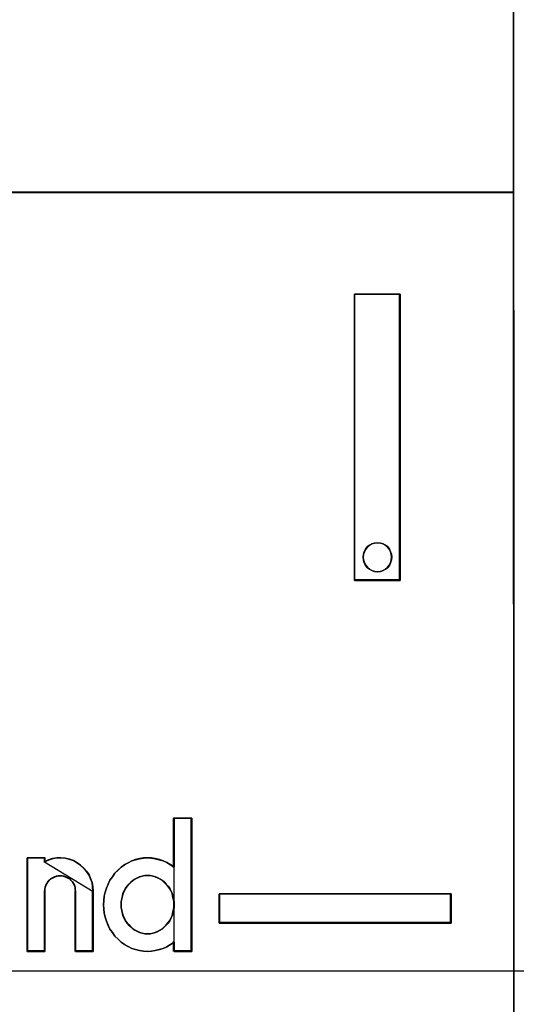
# Model space of a CAD drawing. Header units: millimetres. Extents: x 203 to 3426, y 719 to 2381.
# Tile 168 of 185: x 3381.329 to 3382.228, y 2289.482 to 2291.267. Entities that reach past the tile are written whole.
import ezdxf

# ---------------------------------------------------------------- set-up
doc = ezdxf.new("R2010")
doc.units = ezdxf.units.MM
doc.layers.add('45', color=7, linetype='Continuous')
doc.layers.add('E_Legrand_obudowy', color=7, linetype='Continuous')

# ---------------------------------------------------------------- blocks, each defined once
blk = doc.blocks.new('XL3 160 wnękowa 6x24M')
at = {"layer": 'E_Legrand_obudowy'}
blk.add_lwpolyline([(-215.641, -325.091), (215.545, -325.091), (215.545, -370.033), (-215.641, -370.033), (-215.641, -325.091)], dxfattribs=at)
blk = doc.blocks.new('ON300 T1+T2 - 4P')
at = {"layer": '45', "color": 59}
blk.add_lwpolyline([(53.961985, 22.921421), (53.98886, -41.901384), (53.961985, 22.921421)], close=True, dxfattribs=at)
at = {"layer": '45', "color": 7}
for points in [[(51.839966, -3.891521), (51.839966, -2.582339), (41.221478, -2.582339), (40.232953, -2.582339), (38.212453, -2.582339), (38.212453, -3.891521), (36.056167, -3.891521), (36.061598, -7.439514), (53.974527, -7.439514), (53.974527, -3.908023), (53.974527, -3.891521), (51.839966, -3.891521)], [(35.964792, -7.434125), (53.97811, -7.434125), (35.964792, -7.434125)], [(51.192084, -14.231295), (51.192084, -9.221436), (51.991163, -9.221436), (51.991163, -14.231295), (51.192084, -14.231295)], [(51.192084, -14.231295), (51.192084, -9.221436), (51.192084, -14.231295)], [(51.192084, -9.221436), (51.991163, -9.221436), (51.192084, -9.221436)], [(51.991163, -9.221436), (51.192084, -9.221436), (51.192084, -14.231295), (51.991163, -14.231295), (51.991163, -9.221436)], [(51.980413, -14.231295), (51.980413, -9.221436), (51.980413, -14.231295)], [(51.844247, -13.824327), (51.838694, -13.773872), (51.822038, -13.729024), (51.799829, -13.684176), (51.772068, -13.644934), (51.733203, -13.616904), (51.688786, -13.588874), (51.644369, -13.577662), (51.594399, -13.572056), (51.538877, -13.577662), (51.49446, -13.588874), (51.450043, -13.616904), (51.411178, -13.644934), (51.383417, -13.684176), (51.361208, -13.729024), (51.344552, -13.773872), (51.338999, -13.824327), (51.344552, -13.874781), (51.361208, -13.925235), (51.383417, -13.970083), (51.411178, -14.003719), (51.450043, -14.037355), (51.49446, -14.059779), (51.538877, -14.076597), (51.594399, -14.082203), (51.644369, -14.076597), (51.688786, -14.059779), (51.733203, -14.037355), (51.772068, -14.003719), (51.799829, -13.970083), (51.822038, -13.925235), (51.838694, -13.874781), (51.844247, -13.824327)], [(51.594399, -13.572056), (51.644369, -13.577662), (51.688786, -13.588874), (51.733203, -13.616904), (51.772068, -13.644934), (51.799829, -13.684176), (51.822038, -13.729024), (51.838694, -13.773872), (51.844247, -13.824327), (51.838694, -13.874781), (51.822038, -13.925235), (51.799829, -13.970083), (51.772068, -14.003719), (51.733203, -14.037355), (51.688786, -14.059779), (51.644369, -14.076597), (51.594399, -14.082203), (51.538877, -14.076597), (51.49446, -14.059779), (51.450043, -14.037355), (51.411178, -14.003719), (51.383417, -13.970083), (51.361208, -13.925235), (51.344552, -13.874781), (51.338999, -13.824327), (51.344552, -13.773872), (51.361208, -13.729024), (51.383417, -13.684176), (51.411178, -13.644934), (51.450043, -13.616904), (51.49446, -13.588874), (51.538877, -13.577662), (51.594399, -13.572056)], [(51.844247, -13.824327), (51.838694, -13.773872), (51.822038, -13.729024), (51.799829, -13.684176), (51.772068, -13.644934), (51.733203, -13.616904), (51.688786, -13.588874), (51.644369, -13.577662), (51.594399, -13.572056), (51.538877, -13.577662), (51.49446, -13.588874), (51.450043, -13.616904), (51.411178, -13.644934), (51.383417, -13.684176), (51.361208, -13.729024), (51.344552, -13.773872), (51.338999, -13.824327), (51.344552, -13.874781), (51.361208, -13.925235), (51.383417, -13.970083), (51.411178, -14.003719), (51.450043, -14.037355), (51.49446, -14.059779), (51.538877, -14.076597), (51.594399, -14.082203), (51.644369, -14.076597), (51.688786, -14.059779), (51.733203, -14.037355), (51.772068, -14.003719), (51.799829, -13.970083), (51.822038, -13.925235), (51.838694, -13.874781), (51.844247, -13.824327)], [(51.192084, -14.220518), (51.991163, -14.220518), (51.192084, -14.220518)], [(46.995954, -19.361935), (47.050653, -19.306688), (47.105352, -19.256965), (47.165522, -19.212767), (47.225691, -19.179618), (47.29133, -19.14647), (47.356969, -19.12437), (47.428079, -19.107796), (47.493718, -19.096747), (47.564827, -19.091222), (47.635936, -19.096747), (47.701575, -19.107796), (47.772684, -19.12437), (47.838324, -19.14647), (47.903963, -19.174093), (47.969602, -19.212767), (48.029771, -19.256965), (48.029771, -18.395101), (48.341558, -18.395101), (48.341558, -20.732078), (48.029771, -20.732078), (48.029771, -20.566335), (47.969602, -20.610533), (47.903963, -20.649206), (47.838324, -20.67683), (47.772684, -20.698929), (47.701575, -20.715503), (47.635936, -20.726553), (47.564827, -20.732078), (47.493718, -20.726553), (47.428079, -20.715503), (47.356969, -20.698929), (47.29133, -20.67683), (47.225691, -20.643681), (47.165522, -20.610533), (47.105352, -20.566335), (47.050653, -20.516612), (46.995954, -20.461364), (46.952194, -20.400592), (46.908435, -20.339819), (46.875615, -20.273522), (46.848265, -20.2017), (46.826386, -20.129878), (46.809976, -20.058056), (46.799036, -19.986234), (46.793566, -19.914412), (46.799036, -19.837065), (46.809976, -19.765243), (46.826386, -19.693421), (46.848265, -19.6216), (46.875615, -19.549778), (46.908435, -19.48348), (46.952194, -19.422708), (46.995954, -19.361935)], [(46.995954, -19.361935), (46.952194, -19.422708), (46.908435, -19.48348), (46.875615, -19.549778), (46.848265, -19.6216), (46.826386, -19.693421), (46.809976, -19.765243), (46.799036, -19.837065), (46.793566, -19.914412), (46.799036, -19.986234), (46.809976, -20.058056), (46.826386, -20.129878), (46.848265, -20.2017), (46.875615, -20.273522), (46.908435, -20.339819), (46.952194, -20.400592), (46.995954, -20.461364), (47.050653, -20.516612), (47.105352, -20.566335), (47.165522, -20.610533), (47.225691, -20.643681), (47.29133, -20.67683), (47.356969, -20.698929), (47.428079, -20.715503), (47.493718, -20.726553), (47.564827, -20.732078), (47.635936, -20.726553), (47.701575, -20.715503), (47.772684, -20.698929), (47.838324, -20.67683), (47.903963, -20.649206), (47.969602, -20.610533), (48.029771, -20.566335), (48.029771, -20.732078), (48.341558, -20.732078), (48.341558, -18.395101), (48.029771, -18.395101), (48.029771, -19.256965), (47.969602, -19.212767), (47.903963, -19.174093), (47.838324, -19.14647), (47.772684, -19.12437), (47.701575, -19.107796), (47.635936, -19.096747), (47.564827, -19.091222), (47.493718, -19.096747), (47.428079, -19.107796), (47.356969, -19.12437), (47.29133, -19.14647), (47.225691, -19.179618), (47.165522, -19.212767), (47.105352, -19.256965), (47.050653, -19.306688), (46.995954, -19.361935)], [(48.020851, -18.395101), (48.020851, -19.264507), (48.020851, -18.395101)], [(48.020851, -18.395101), (48.341558, -18.395101), (48.020851, -18.395101)], [(48.330808, -18.395101), (48.330808, -20.732078), (48.330808, -18.395101)], [(45.458782, -20.732078), (45.458782, -19.08847), (45.765486, -19.08847), (45.765486, -19.160413), (45.836686, -19.127208), (45.907885, -19.105072), (45.979084, -19.094004), (46.050283, -19.094004), (46.126959, -19.099538), (46.198159, -19.11614), (46.269358, -19.138276), (46.33508, -19.177015), (46.395326, -19.221287), (46.450094, -19.271093), (46.499386, -19.326433), (46.543201, -19.387308), (46.570586, -19.453716), (46.59797, -19.525659), (46.608924, -19.597601), (46.6144, -19.675078), (46.6144, -20.732078), (46.307696, -20.732078), (46.307696, -19.675078), (46.302219, -19.641873), (46.296742, -19.603135), (46.285789, -19.569931), (46.269358, -19.542261), (46.252927, -19.509057), (46.225543, -19.481386), (46.203636, -19.45925), (46.170774, -19.442648), (46.137913, -19.426046), (46.105052, -19.414978), (46.072191, -19.40391), (46.033853, -19.40391), (46.000992, -19.40391), (45.96813, -19.414978), (45.935269, -19.426046), (45.902408, -19.442648), (45.869547, -19.45925), (45.842162, -19.481386), (45.820255, -19.509057), (45.803824, -19.542261), (45.787394, -19.569931), (45.77644, -19.603135), (45.765486, -19.641873), (45.765486, -19.675078), (45.765486, -20.732078), (45.458782, -20.732078)], [(45.458782, -19.08847), (45.458782, -20.732078), (45.458782, -19.08847)], [(45.458782, -19.08847), (45.772322, -19.08847), (45.458782, -19.08847)], [(45.458782, -19.08847), (45.458782, -20.732078), (45.765486, -20.732078), (45.765486, -19.675078), (45.765486, -19.641873), (45.77644, -19.603135), (45.787394, -19.569931), (45.803824, -19.542261), (45.820255, -19.509057), (45.842162, -19.481386), (45.869547, -19.45925), (45.902408, -19.442648), (45.935269, -19.426046), (45.96813, -19.414978), (46.000992, -19.40391), (46.033853, -19.40391), (46.072191, -19.40391), (46.105052, -19.414978), (46.137913, -19.426046), (46.170774, -19.442648), (46.203636, -19.45925), (46.225543, -19.481386), (46.252927, -19.509057), (46.269358, -19.542261), (46.285789, -19.569931), (46.296742, -19.603135), (46.302219, -19.641873), (46.307696, -19.675078), (46.307696, -20.732078), (46.6144, -20.732078), (46.6144, -19.675078), (46.608924, -19.597601), (46.59797, -19.525659), (46.570586, -19.453716), (46.543201, -19.387308), (46.499386, -19.326433), (46.450094, -19.271093), (46.395326, -19.221287), (46.33508, -19.177015), (46.269358, -19.138276), (46.198159, -19.11614), (46.126959, -19.099538), (46.050283, -19.094004), (45.979084, -19.094004), (45.907885, -19.105072), (45.836686, -19.127208), (45.765486, -19.160413), (45.765486, -19.08847), (45.458782, -19.08847)], [(45.462365, -19.092063), (45.462365, -20.728485), (45.767168, -20.728485), (45.767168, -19.676106), (45.767168, -19.643047), (45.778053, -19.604478), (45.788939, -19.571419), (45.805268, -19.54387), (45.821597, -19.510811), (45.843368, -19.483261), (45.870583, -19.461222), (45.90324, -19.444692), (45.935897, -19.428163), (45.968555, -19.417143), (46.001212, -19.406124), (46.03387, -19.406124), (46.07197, -19.406124), (46.104627, -19.417143), (46.137285, -19.428163), (46.169942, -19.444692), (46.2026, -19.461222), (46.224371, -19.483261), (46.251586, -19.510811), (46.267914, -19.54387), (46.284243, -19.571419), (46.295129, -19.604478), (46.300572, -19.643047), (46.306015, -19.676106), (46.306015, -20.728485), (46.610817, -20.728485), (46.610817, -19.676106), (46.605374, -19.598968), (46.594488, -19.52734), (46.567274, -19.455712), (46.540059, -19.389594), (46.496516, -19.328986), (46.44753, -19.273887), (46.393101, -19.224299), (46.333229, -19.18022), (46.267914, -19.141651), (46.197157, -19.119612), (46.126399, -19.103082), (46.050198, -19.097573), (45.979441, -19.097573), (45.908683, -19.108592), (45.837925, -19.130632), (45.767168, -19.163691), (45.767168, -19.092063), (45.462365, -19.092063)], [(45.761572, -19.08847), (45.761572, -19.1711), (45.761572, -19.08847)], [(46.6144, -19.681247), (46.608898, -19.602928), (46.597894, -19.530204), (46.570383, -19.45748), (46.542873, -19.39035), (46.498856, -19.328814), (46.449337, -19.272872), (46.394316, -19.222525), (46.333792, -19.177772), (46.267767, -19.138612), (46.196239, -19.116236), (46.124712, -19.099453), (46.047682, -19.093859), (45.976154, -19.093859), (45.904627, -19.105047), (45.833099, -19.127424), (45.761572, -19.160989), (46.6144, -19.681247)], [(48.031601, -19.254491), (47.971343, -19.210219), (47.905606, -19.171481), (47.83987, -19.14381), (47.774134, -19.121674), (47.702919, -19.105072), (47.637183, -19.094004), (47.565968, -19.08847), (47.494754, -19.094004), (47.429018, -19.105072), (47.357803, -19.121674), (47.292067, -19.14381), (47.226331, -19.177015), (47.166072, -19.210219), (47.105814, -19.254491), (47.051034, -19.304297), (46.996253, -19.359638), (46.952429, -19.420512), (46.908605, -19.481386), (46.875737, -19.547795), (46.848346, -19.619737), (46.826434, -19.69168), (46.81, -19.763622), (46.799044, -19.835564), (46.793566, -19.913041), (46.799044, -19.984983), (46.81, -20.056926), (46.826434, -20.128868), (46.848346, -20.200811), (46.875737, -20.272753), (46.908605, -20.339161), (46.952429, -20.400036), (46.996253, -20.46091), (47.051034, -20.51625), (47.105814, -20.566057), (47.166072, -20.610329), (47.226331, -20.643533), (47.292067, -20.676737), (47.357803, -20.698874), (47.429018, -20.715476), (47.494754, -20.726544), (47.565968, -20.732078), (47.637183, -20.726544), (47.702919, -20.715476), (47.774134, -20.698874), (47.83987, -20.676737), (47.905606, -20.649067), (47.971343, -20.610329), (48.031601, -20.566057), (48.031601, -19.254491)], [(47.570308, -20.419523), (47.61424, -20.419523), (47.663665, -20.408392), (47.707597, -20.397261), (47.746038, -20.380564), (47.789971, -20.358302), (47.828412, -20.336039), (47.861362, -20.302646), (47.894311, -20.269253), (47.927261, -20.235859), (47.954719, -20.1969), (47.976685, -20.152376), (47.998651, -20.107851), (48.009635, -20.063327), (48.020618, -20.013237), (48.031601, -19.963147), (48.031601, -19.913057), (48.031601, -19.857401), (48.020618, -19.807311), (48.009635, -19.757221), (47.998651, -19.712696), (47.976685, -19.668172), (47.954719, -19.623647), (47.927261, -19.584689), (47.894311, -19.551295), (47.861362, -19.517902), (47.828412, -19.490074), (47.789971, -19.462246), (47.746038, -19.439984), (47.707597, -19.423287), (47.663665, -19.412156), (47.61424, -19.401025), (47.570308, -19.401025), (47.520883, -19.401025), (47.471459, -19.412156), (47.427526, -19.423287), (47.389085, -19.439984), (47.345153, -19.462246), (47.306711, -19.490074), (47.273762, -19.517902), (47.240812, -19.551295), (47.207863, -19.584689), (47.180405, -19.623647), (47.158439, -19.668172), (47.136472, -19.712696), (47.125489, -19.757221), (47.114506, -19.807311), (47.103523, -19.857401), (47.103523, -19.913057), (47.103523, -19.963147), (47.114506, -20.013237), (47.125489, -20.063327), (47.136472, -20.107851), (47.158439, -20.152376), (47.180405, -20.1969), (47.207863, -20.235859), (47.240812, -20.269253), (47.273762, -20.302646), (47.306711, -20.336039), (47.345153, -20.358302), (47.389085, -20.380564), (47.427526, -20.397261), (47.471459, -20.408392), (47.520883, -20.419523), (47.570308, -20.419523)], [(47.570308, -19.401025), (47.61424, -19.401025), (47.663665, -19.412156), (47.707597, -19.423287), (47.746038, -19.439984), (47.789971, -19.462246), (47.828412, -19.490074), (47.861362, -19.517902), (47.894311, -19.551295), (47.927261, -19.584689), (47.954719, -19.623647), (47.976685, -19.668172), (47.998651, -19.712696), (48.009635, -19.757221), (48.020618, -19.807311), (48.031601, -19.857401), (48.031601, -19.913057), (48.031601, -19.963147), (48.020618, -20.013237), (48.009635, -20.063327), (47.998651, -20.107851), (47.976685, -20.152376), (47.954719, -20.1969), (47.927261, -20.235859), (47.894311, -20.269253), (47.861362, -20.302646), (47.828412, -20.336039), (47.789971, -20.358302), (47.746038, -20.380564), (47.707597, -20.397261), (47.663665, -20.408392), (47.61424, -20.419523), (47.570308, -20.419523), (47.520883, -20.419523), (47.471459, -20.408392), (47.427526, -20.397261), (47.389085, -20.380564), (47.345153, -20.358302), (47.306711, -20.336039), (47.273762, -20.302646), (47.240812, -20.269253), (47.207863, -20.235859), (47.180405, -20.1969), (47.158439, -20.152376), (47.136472, -20.107851), (47.125489, -20.063327), (47.114506, -20.013237), (47.103523, -19.963147), (47.103523, -19.913057), (47.103523, -19.857401), (47.114506, -19.807311), (47.125489, -19.757221), (47.136472, -19.712696), (47.158439, -19.668172), (47.180405, -19.623647), (47.207863, -19.584689), (47.240812, -19.551295), (47.273762, -19.517902), (47.306711, -19.490074), (47.345153, -19.462246), (47.389085, -19.439984), (47.427526, -19.423287), (47.471459, -19.412156), (47.520883, -19.401025), (47.570308, -19.401025)], [(48.031601, -19.913057), (48.031601, -19.857401), (48.020618, -19.807311), (48.009635, -19.757221), (47.998651, -19.712696), (47.976685, -19.668172), (47.954719, -19.623647), (47.927261, -19.584689), (47.894311, -19.551295), (47.861362, -19.517902), (47.828412, -19.490074), (47.789971, -19.462246), (47.746038, -19.439984), (47.707597, -19.423287), (47.663665, -19.412156), (47.61424, -19.401025), (47.570308, -19.401025), (47.520883, -19.401025), (47.471459, -19.412156), (47.427526, -19.423287), (47.389085, -19.439984), (47.345153, -19.462246), (47.306711, -19.490074), (47.273762, -19.517902), (47.240812, -19.551295), (47.207863, -19.584689), (47.180405, -19.623647), (47.158439, -19.668172), (47.136472, -19.712696), (47.125489, -19.757221), (47.114506, -19.807311), (47.103523, -19.857401), (47.103523, -19.913057), (47.103523, -19.963147), (47.114506, -20.013237), (47.125489, -20.063327), (47.136472, -20.107851), (47.158439, -20.152376), (47.180405, -20.1969), (47.207863, -20.235859), (47.240812, -20.269253), (47.273762, -20.302646), (47.306711, -20.336039), (47.345153, -20.358302), (47.389085, -20.380564), (47.427526, -20.397261), (47.471459, -20.408392), (47.520883, -20.419523), (47.570308, -20.419523), (47.61424, -20.419523), (47.663665, -20.408392), (47.707597, -20.397261), (47.746038, -20.380564), (47.789971, -20.358302), (47.828412, -20.336039), (47.861362, -20.302646), (47.894311, -20.269253), (47.927261, -20.235859), (47.954719, -20.1969), (47.976685, -20.152376), (47.998651, -20.107851), (48.009635, -20.063327), (48.020618, -20.013237), (48.031601, -19.963147), (48.031601, -19.913057)], [(48.028018, -19.913027), (48.028018, -19.857961), (48.017119, -19.808401), (48.006221, -19.758841), (47.995323, -19.714787), (47.973526, -19.670734), (47.951729, -19.626681), (47.924483, -19.588134), (47.891788, -19.555094), (47.859093, -19.522054), (47.826398, -19.494521), (47.788254, -19.466987), (47.74466, -19.444961), (47.706516, -19.428441), (47.662923, -19.417427), (47.61388, -19.406414), (47.570286, -19.406414), (47.521244, -19.406414), (47.472201, -19.417427), (47.428608, -19.428441), (47.390463, -19.444961), (47.34687, -19.466987), (47.308726, -19.494521), (47.276031, -19.522054), (47.243336, -19.555094), (47.210641, -19.588134), (47.183395, -19.626681), (47.161598, -19.670734), (47.139801, -19.714787), (47.128903, -19.758841), (47.118004, -19.808401), (47.107106, -19.857961), (47.107106, -19.913027), (47.107106, -19.962587), (47.118004, -20.012147), (47.128903, -20.061707), (47.139801, -20.105761), (47.161598, -20.149814), (47.183395, -20.193867), (47.210641, -20.232414), (47.243336, -20.265454), (47.276031, -20.298494), (47.308726, -20.331534), (47.34687, -20.353561), (47.390463, -20.375587), (47.428608, -20.392107), (47.472201, -20.403121), (47.521244, -20.414134), (47.570286, -20.414134), (47.61388, -20.414134), (47.662923, -20.403121), (47.706516, -20.392107), (47.74466, -20.375587), (47.788254, -20.353561), (47.826398, -20.331534), (47.859093, -20.298494), (47.891788, -20.265454), (47.924483, -20.232414), (47.951729, -20.193867), (47.973526, -20.149814), (47.995323, -20.105761), (48.006221, -20.061707), (48.017119, -20.012147), (48.028018, -19.962587), (48.028018, -19.913027)], [(45.761572, -19.670469), (45.761572, -20.732078), (45.761572, -19.670469)], [(46.299069, -19.670469), (46.299069, -20.732078), (46.299069, -19.670469)], [(46.603651, -19.670469), (46.603651, -20.732078), (46.603651, -19.670469)], [(48.81993, -19.720765), (52.881616, -19.720765), (52.881616, -20.232708), (48.81993, -20.232708), (48.81993, -19.720765)], [(48.81993, -19.720765), (52.881616, -19.720765), (48.81993, -19.720765)], [(48.81993, -19.720765), (48.81993, -20.232708), (48.81993, -19.720765)], [(52.876241, -19.724358), (48.823513, -19.724358), (48.823513, -20.22732), (52.876241, -20.22732), (52.876241, -19.724358)], [(52.870866, -20.232708), (52.870866, -19.720765), (52.870866, -20.232708)], [(48.81993, -20.221931), (52.881616, -20.221931), (48.81993, -20.221931)], [(48.020851, -20.556041), (48.020851, -20.732078), (48.020851, -20.556041)], [(45.458782, -20.7213), (45.772322, -20.7213), (45.458782, -20.7213)], [(46.299069, -20.7213), (46.6144, -20.7213), (46.299069, -20.7213)], [(48.020851, -20.7213), (48.341558, -20.7213), (48.020851, -20.7213)]]:
    blk.add_lwpolyline(points, close=True, dxfattribs=at)
blk.add_lwpolyline([(71.969869, -21.886793), (71.964435, -7.445503), (71.964435, -3.902573), (69.83978, -3.902573), (69.83978, -2.587728), (69.83978, -2.587728), (59.216507, -2.587728), (58.227537, -2.587728), (56.206126, -2.587728), (56.206126, -3.902573), (53.96736, -3.902573), (53.96736, -7.4345), (53.972794, -21.870289)], dxfattribs=at)
at = {"layer": '45', "color": 240}
for points in [[(51.838872, -13.824366), (51.833438, -13.774623), (51.817136, -13.730406), (51.795399, -13.68619), (51.768229, -13.6475), (51.730191, -13.619865), (51.686719, -13.59223), (51.643246, -13.581176), (51.59434, -13.575649), (51.54, -13.581176), (51.496527, -13.59223), (51.453055, -13.619865), (51.415017, -13.6475), (51.387847, -13.68619), (51.366111, -13.730406), (51.349808, -13.774623), (51.344374, -13.824366), (51.349808, -13.874109), (51.366111, -13.923853), (51.387847, -13.968069), (51.415017, -14.001232), (51.453055, -14.034394), (51.496527, -14.056502), (51.54, -14.073083), (51.59434, -14.07861), (51.643246, -14.073083), (51.686719, -14.056502), (51.730191, -14.034394), (51.768229, -14.001232), (51.795399, -13.968069), (51.817136, -13.923853), (51.833438, -13.874109), (51.838872, -13.824366)], [(52.881616, -19.720765), (48.81993, -19.720765), (48.81993, -20.232708), (52.881616, -20.232708), (52.881616, -19.720765)]]:
    blk.add_lwpolyline(points, close=True, dxfattribs=at)
blk = doc.blocks.new('G$C3556625F')
at = {"linetype": 'Continuous', "xscale": 0.103478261, "yscale": 0.103478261, "zscale": 0.103478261}
blk.add_blockref('ON300 T1+T2 - 4P', (-64.3843, 84.5802), dxfattribs=at)
at = {"layer": 'E_Legrand_obudowy', "color": 67, "true_color": 0x727430, "xscale": 0.1, "yscale": 0.1, "zscale": 0.1}
blk.add_blockref('XL3 160 wnękowa 6x24M', (-68.6374, 119.4025), dxfattribs=at)

msp = doc.modelspace()

# ---------------------------------------------------------------- block references
msp.add_blockref('G$C3556625F', (3441.0223, 2207.1429))

doc.saveas('drawing.dxf')
